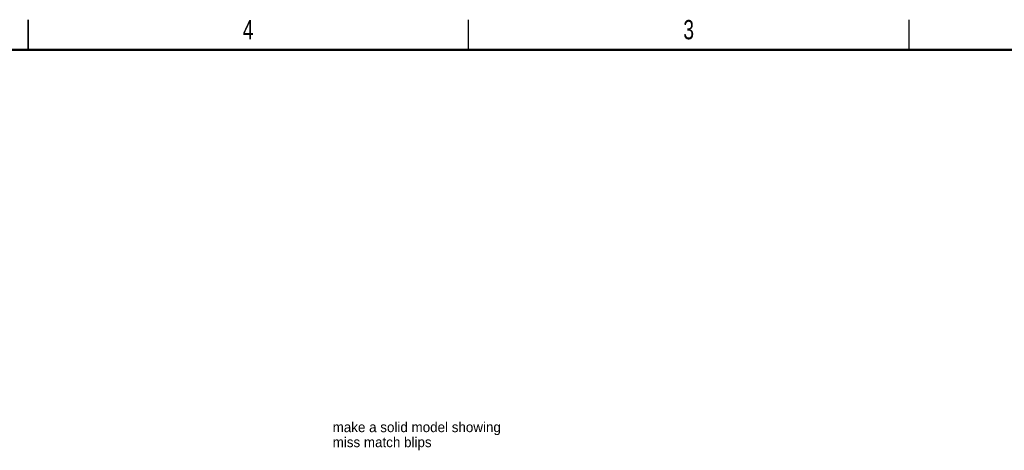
# Model space of a CAD drawing. Header units: inches. Extents: x 0.1 to 87.3, y 0.1 to 33.9.
# Tile 125 of 140: x 21.9 to 34.2, y 28.5 to 33.9. Entities that reach past the tile are written whole.
import ezdxf

# ---------------------------------------------------------------- set-up
doc = ezdxf.new("R2010")
doc.units = ezdxf.units.IN
doc.header["$MEASUREMENT"] = 0
doc.styles.add('SLDTEXTSTYLE0', font='TXT', dxfattribs={"width": 0.75})

msp = doc.modelspace()

# ---------------------------------------------------------------- linework, layer by layer
at = {"color": 7, "linetype": 'Continuous', "lineweight": 25}
for p, q in [((22, 33.875039), (22, 33.499961)), ((22, 33.5), (22, 33.875)), ((27.5, 33.5), (27.5, 33.875)), ((33, 33.5), (33, 33.875))]:
    msp.add_line(p, q, dxfattribs=at)
at = {"color": 7, "linetype": 'Continuous', "lineweight": 50}
msp.add_line((0.5, 33.5), (43.5, 33.5), dxfattribs=at)

# ---------------------------------------------------------------- texts
at = {"color": 6}
for s, p in [('make a solid model showing', (25.802908, 28.729923)), ('miss match blips', (25.802908, 28.542423))]:
    msp.add_text(s, height=0.125, dxfattribs=at).set_placement(p)
at = {"color": 7, "linetype": 'Continuous', "lineweight": 0, "char_height": 0.24, "attachment_point": 2, "style": 'SLDTEXTSTYLE0'}
for s, insert in [('4', (24.747583, 33.872586)), ('3', (30.247583, 33.872586))]:
    msp.add_mtext(s, dxfattribs=dict(at, insert=insert))

doc.saveas('drawing.dxf')
